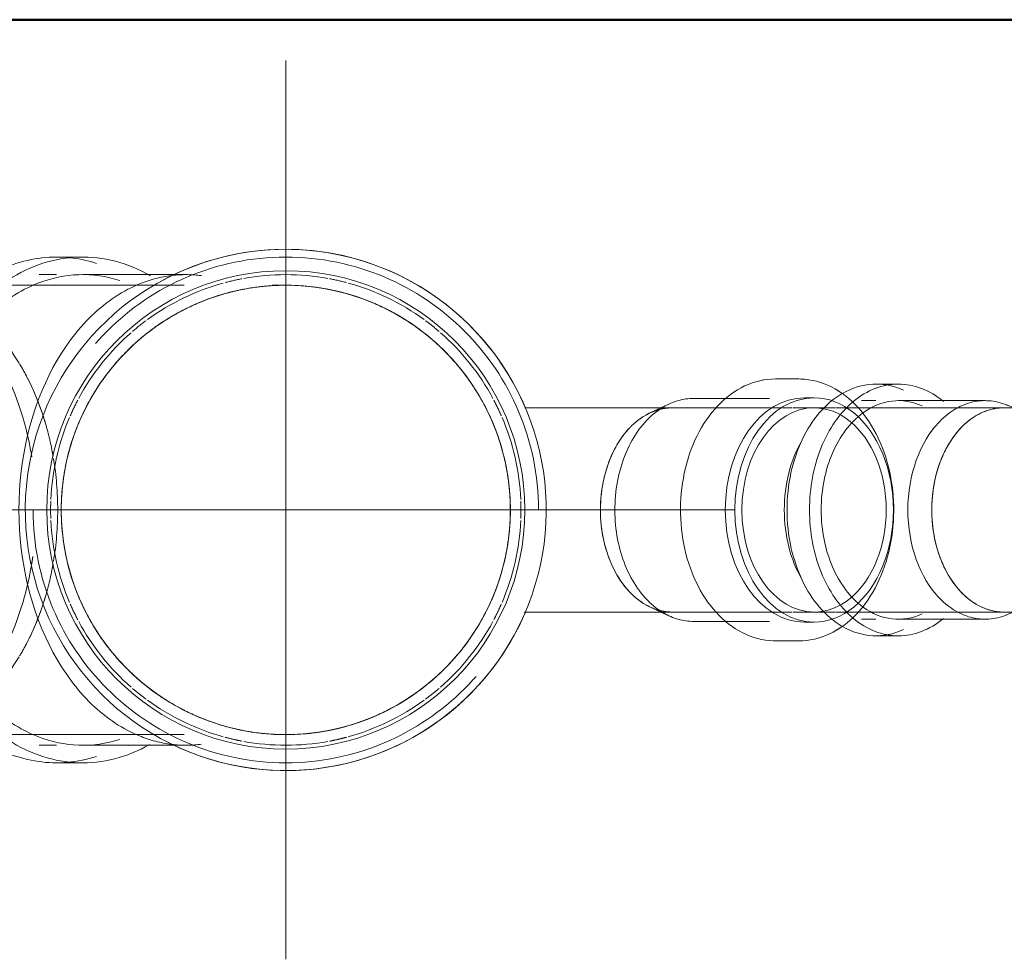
# Model space of a CAD drawing. Header units: millimetres. Extents: x -121 to 17420, y 1231 to 43130.
# Tile 26 of 57: x 9594 to 9835, y 42346 to 42576. Entities that reach past the tile are written whole.
import ezdxf

# ---------------------------------------------------------------- set-up
doc = ezdxf.new("R2010")
doc.units = ezdxf.units.MM
for name, pattern in [('ADSK_Осевая', [700, 500, -100, 0, -100]), ('ADSK_Скрыто', [300, 150, -150]), ('ADSK_Штриховая_ш3 п1_5', [225, 150, -75])]:
    doc.linetypes.add(name, pattern=pattern)
for name, color, linetype, lineweight in [('A-DETL-____-HDLN', 90, 'ADSK_Скрыто', 9), ('A-DETL-____-MBND', 5, 'ADSK_Штриховая_ш3 п1_5', 20), ('A-WALL-____-MCUT', 113, 'Continuous', 50), ('A-WALL-____-OTLN', 113, 'Continuous', 20), ('P-PIPE-____-CNTR', 3, 'ADSK_Осевая', 20), ('P-PIPE-____-OTLN', 3, 'Continuous', 20)]:
    doc.layers.add(name, color=color, linetype=linetype, lineweight=lineweight)

# ---------------------------------------------------------------- blocks, each defined once
blk = doc.blocks.new('Прямая форма - 83 new-608743-В_Этаж 01_Канализация')
at = {"layer": 'A-WALL-____-MCUT', "color": 253}
blk.add_line((0, -200), (3000, -200), dxfattribs=at)
blk = doc.blocks.new('Прямая форма - SW - 005-608744-В_Этаж 01_Канализация')
blk.add_blockref('Прямая форма - 83 new-608743-В_Этаж 01_Канализация', (0, 0))
blk = doc.blocks.new('83 new_ifc_RVT-1-В_Этаж 01_Канализация')
at = {"layer": 'A-WALL-____-OTLN', "color": 9, "lineweight": 20}
blk.add_blockref('Прямая форма - SW - 005-608744-В_Этаж 01_Канализация', (21210.28, 42775.83), dxfattribs=at)
blk = doc.blocks.new('ADSK_ППР_Крестовина одноплоскостная канализационная - Одноплоскостная-1587492-В_Этаж 01_Канализация')
at = {"layer": 'A-DETL-____-HDLN', "color": 12}
for centre, major_axis, start_param, end_param in [((23703.83, 42455.83), (0, 58.4), 5.869699, 5.939513), ((23703.83, 42455.83), (0, 58.4), 5.385587, 5.864798), ((23711.54, 42455.83), (0, 55), 5.993842, 6.03621), ((23711.54, 42455.83), (0, 55), 5.970001, 5.987511), ((23711.54, 42455.83), (0, 55), 5.809769, 5.965965), ((23711.54, 42455.83), (0, 55), 5.42505, 5.806289), ((23711.54, 42455.83), (0, 55), 0.627886, 0.861523), ((23711.54, 42455.83), (0, 55), 0.866843, 0.897598), ((23703.83, 42455.83), (0, 58.4), 4.947507, 5.385587), ((23711.54, 42455.83), (0, 55), 5.345058, 5.419729), ((23711.54, 42455.83), (0, 55), 0.897598, 0.933843), ((23711.54, 42455.83), (0, 55), 0.93982, 1.331954), ((23711.54, 42455.83), (0, 55), 5.128689, 5.339081), ((23906.2, 42455.83), (0, 27.3), 0.441436, 2.513274), ((23901.04, 42455.83), (0, 25), 0.320529, 0.373945), ((23901.04, 42455.83), (0, 25), 0.048814, 0.287565), ((23906.2, 42455.83), (0, 27.3), 0.395614, 0.433645), ((23711.54, 42455.83), (0, 55), 5.113109, 5.125645), ((23901.04, 42455.83), (0, 25), 0.593064, 0.628319), ((23901.04, 42455.83), (0, 25), 0.413512, 0.571504), ((23901.04, 42455.83), (0, 25), 0.664599, 1.221478), ((23901.04, 42455.83), (0, 25), 0.628319, 0.655909), ((23711.54, 42455.83), (0, 55), 1.346397, 1.368976), ((23711.54, 42455.83), (0, 55), 1.336968, 1.346397), ((23703.83, 42455.83), (0, 58.4), 4.936788, 4.944113), ((23711.54, 42455.83), (0, 55), 1.388519, 1.761952), ((23901.04, 42455.83), (0, 25), 1.278085, 1.863508), ((23901.04, 42455.83), (0, 25), 1.920114, 2.476993), ((23711.54, 42455.83), (0, 55), 1.772617, 1.795196), ((23711.54, 42455.83), (0, 55), 1.795196, 1.804625), ((23711.54, 42455.83), (0, 55), 1.809639, 2.201773), ((23703.83, 42455.83), (0, 58.4), 4.481084, 4.48799), ((23703.83, 42455.83), (0, 58.4), 4.48799, 4.515395), ((23703.83, 42455.83), (0, 58.4), 4.039191, 4.477567), ((23901.04, 42455.83), (0, 25), 2.485683, 2.513274), ((23901.04, 42455.83), (0, 25), 2.513274, 2.548529), ((23711.54, 42455.83), (0, 55), 4.085697, 4.295815), ((23711.54, 42455.83), (0, 55), 4.298943, 4.311329), ((23901.04, 42455.83), (0, 25), 2.570089, 2.72808), ((23906.2, 42455.83), (0, 27.3), 2.513274, 2.700157), ((23901.04, 42455.83), (0, 25), 2.767648, 2.821064), ((23901.04, 42455.83), (0, 25), 2.854028, 3.092779), ((23906.2, 42455.83), (0, 27.3), 2.707947, 2.745978), ((23711.54, 42455.83), (0, 55), 2.20775, 2.243995), ((23711.54, 42455.83), (0, 55), 2.243995, 2.274749), ((23711.54, 42455.83), (0, 55), 4.005049, 4.07972), ((23711.54, 42455.83), (0, 55), 2.28007, 2.513707), ((23703.83, 42455.83), (0, 58.4), 3.590392, 4.039191), ((23711.54, 42455.83), (0, 55), 3.618489, 3.999728), ((23711.54, 42455.83), (0, 55), 3.458813, 3.615009), ((23703.83, 42455.83), (0, 58.4), 3.485265, 3.555078), ((23703.83, 42455.83), (0, 58.4), 3.55998, 3.590392), ((23711.54, 42455.83), (0, 55), 3.388568, 3.430936), ((23711.54, 42455.83), (0, 55), 3.437267, 3.454777)]:
    blk.add_ellipse(centre, major_axis=major_axis, ratio=0.707107, start_param=start_param, end_param=end_param, dxfattribs=at)
at = {"layer": 'A-DETL-____-MBND', "color": 22}
for p, q in [((23717.8, 42510.81), (23716.71, 42511.32)), ((23900.12, 42481.74), (23898.18, 42480.83)), ((23898.18, 42430.83), (23900.12, 42429.92)), ((23716.71, 42400.34), (23717.8, 42400.85))]:
    blk.add_line(p, q, dxfattribs=at)
at = {"layer": 'A-DETL-____-MBND', "color": 22, "flags": 128}
for points in [[(23670.81, 42519.63), (23668.95, 42519.58), (23667.09, 42519.42), (23665.24, 42519.16), (23663.4, 42518.79), (23661.58, 42518.32), (23659.77, 42517.75), (23657.98, 42517.08), (23656.21, 42516.3)], [(23697.36, 42514.23), (23696.2, 42514.93), (23694.48, 42515.85), (23692.73, 42516.67), (23690.95, 42517.4), (23689.15, 42518.03), (23687.34, 42518.55), (23685.5, 42518.97), (23683.66, 42519.29), (23681.8, 42519.51), (23679.95, 42519.62), (23678.94, 42519.63)], [(23864.99, 42480.82), (23864.01, 42483.01), (23862.88, 42485.29), (23861.66, 42487.53), (23860.35, 42489.72), (23858.95, 42491.86), (23857.46, 42493.93), (23855.9, 42495.95), (23854.26, 42497.9), (23852.53, 42499.78), (23850.74, 42501.6), (23848.87, 42503.34), (23846.94, 42505), (23844.94, 42506.59), (23842.88, 42508.1), (23840.76, 42509.52), (23838.59, 42510.85), (23836.36, 42512.1), (23834.09, 42513.26), (23831.77, 42514.32), (23829.41, 42515.29), (23827.01, 42516.17), (23824.58, 42516.95), (23822.12, 42517.63), (23819.64, 42518.22), (23817.13, 42518.7), (23814.61, 42519.09), (23812.08, 42519.37), (23809.53, 42519.55), (23806.98, 42519.63), (23804.43, 42519.6), (23801.88, 42519.48), (23799.34, 42519.25), (23796.81, 42518.92), (23794.29, 42518.49), (23791.79, 42517.96), (23789.32, 42517.33), (23786.88, 42516.61), (23784.46, 42515.78), (23782.08, 42514.86), (23779.74, 42513.84), (23777.44, 42512.74), (23775.19, 42511.54), (23773.98, 42510.83)], [(23806.29, 42519.63), (23803.74, 42519.58), (23801.19, 42519.43), (23798.65, 42519.17), (23796.13, 42518.82), (23793.62, 42518.36), (23791.12, 42517.8), (23788.66, 42517.15), (23786.22, 42516.39), (23783.82, 42515.54), (23781.45, 42514.59), (23779.12, 42513.55), (23776.83, 42512.42), (23774.59, 42511.2), (23773.98, 42510.83)], [(23864.98, 42480.82), (23864.3, 42482.38), (23863.2, 42484.68), (23862, 42486.93), (23860.71, 42489.14), (23859.33, 42491.28), (23857.87, 42493.38), (23856.33, 42495.41), (23854.71, 42497.38), (23853.01, 42499.28), (23851.23, 42501.12), (23849.38, 42502.88), (23847.47, 42504.56), (23845.49, 42506.17), (23843.44, 42507.7), (23841.34, 42509.14), (23839.18, 42510.5), (23836.97, 42511.77), (23834.71, 42512.95), (23832.4, 42514.04), (23830.05, 42515.04), (23827.66, 42515.94), (23825.24, 42516.75), (23822.79, 42517.46), (23820.31, 42518.07), (23817.81, 42518.58), (23815.29, 42518.99), (23812.76, 42519.3), (23810.22, 42519.51), (23807.67, 42519.62), (23806.29, 42519.63)], [(23926.22, 42487.88), (23925.25, 42487.85), (23924.29, 42487.77), (23923.34, 42487.64), (23922.39, 42487.45), (23921.44, 42487.2), (23920.51, 42486.91), (23919.59, 42486.56), (23918.68, 42486.17), (23917.79, 42485.72), (23916.91, 42485.23), (23916.06, 42484.68), (23915.22, 42484.1), (23914.4, 42483.46)], [(23942.56, 42484.37), (23941.71, 42484.94), (23940.84, 42485.46), (23939.96, 42485.93), (23939.06, 42486.36), (23938.15, 42486.73), (23937.22, 42487.05), (23936.28, 42487.32), (23935.34, 42487.54), (23934.38, 42487.71), (23933.42, 42487.82), (23932.46, 42487.87)], [(23773.99, 42400.81), (23776.22, 42399.56), (23778.49, 42398.4), (23780.81, 42397.34), (23783.17, 42396.37), (23785.57, 42395.49), (23788, 42394.71), (23790.46, 42394.03), (23792.94, 42393.44), (23795.45, 42392.96), (23797.97, 42392.58), (23800.51, 42392.29), (23803.05, 42392.11), (23805.6, 42392.03), (23808.15, 42392.06), (23810.7, 42392.18), (23813.24, 42392.41), (23815.77, 42392.74), (23818.29, 42393.17), (23820.79, 42393.7), (23823.26, 42394.33), (23825.7, 42395.06), (23828.12, 42395.88), (23830.5, 42396.8), (23832.84, 42397.82), (23835.14, 42398.93), (23837.39, 42400.13), (23839.59, 42401.41), (23841.74, 42402.79), (23843.84, 42404.25), (23845.87, 42405.79), (23847.84, 42407.41), (23849.74, 42409.11), (23851.58, 42410.89), (23853.34, 42412.74), (23855.02, 42414.65), (23856.63, 42416.63), (23858.16, 42418.68), (23859.6, 42420.78), (23860.96, 42422.94), (23862.23, 42425.15), (23863.41, 42427.42), (23864.5, 42429.72), (23864.98, 42430.84)], [(23806.29, 42392.03), (23808.84, 42392.08), (23811.39, 42392.23), (23813.93, 42392.49), (23816.45, 42392.85), (23818.97, 42393.3), (23821.46, 42393.86), (23823.92, 42394.52), (23826.36, 42395.27), (23828.77, 42396.12), (23831.14, 42397.07), (23833.47, 42398.11), (23835.75, 42399.24), (23837.99, 42400.46), (23840.18, 42401.78), (23842.31, 42403.17), (23844.39, 42404.66), (23846.41, 42406.22), (23848.36, 42407.87), (23850.24, 42409.59), (23852.06, 42411.38), (23853.8, 42413.25), (23855.46, 42415.18), (23857.05, 42417.18), (23858.55, 42419.24), (23859.98, 42421.36), (23861.31, 42423.53), (23862.56, 42425.76), (23863.72, 42428.03), (23864.78, 42430.35)], [(23914, 42428.53), (23914.77, 42427.9), (23915.6, 42427.29), (23916.45, 42426.72), (23917.32, 42426.2), (23918.2, 42425.73), (23919.1, 42425.31), (23920.01, 42424.93), (23920.94, 42424.61), (23921.88, 42424.34), (23922.82, 42424.12), (23923.78, 42423.96), (23924.73, 42423.85), (23925.7, 42423.79)], [(23931.94, 42423.78), (23932.91, 42423.81), (23933.87, 42423.89), (23934.82, 42424.03), (23935.77, 42424.21), (23936.72, 42424.46), (23937.65, 42424.75), (23938.57, 42425.1), (23939.48, 42425.5), (23940.37, 42425.94), (23941.24, 42426.44), (23942.1, 42426.98), (23942.94, 42427.57)], [(23773.98, 42400.83), (23775.61, 42399.89), (23777.88, 42398.71), (23780.18, 42397.62), (23782.53, 42396.62), (23784.92, 42395.72), (23787.34, 42394.91), (23789.79, 42394.2), (23792.27, 42393.59), (23794.77, 42393.08), (23797.29, 42392.67), (23799.82, 42392.36), (23802.36, 42392.15), (23804.91, 42392.05), (23806.29, 42392.03)], [(23678.94, 42392.03), (23680.8, 42392.08), (23682.66, 42392.24), (23684.51, 42392.5), (23686.35, 42392.87), (23688.17, 42393.34), (23689.98, 42393.91), (23691.77, 42394.59), (23693.54, 42395.36), (23695.27, 42396.23), (23696.98, 42397.19)], [(23655.98, 42395.48), (23657.02, 42394.99), (23658.8, 42394.26), (23660.6, 42393.64), (23662.41, 42393.11), (23664.25, 42392.69), (23666.09, 42392.37), (23667.95, 42392.16), (23669.8, 42392.05), (23670.81, 42392.03)]]:
    blk.add_lwpolyline(points, dxfattribs=at)
at = {"layer": 'A-DETL-____-MBND', "color": 22}
for centre, major_axis, start_param, end_param in [((23703.83, 42455.83), (0, 58.4), 5.940363, 6.283185), ((23906.2, 42455.83), (0, 27.3), 0, 0.39379), ((23906.2, 42455.83), (0, 27.3), 2.747803, 3.141593), ((23703.83, 42455.83), (0, 58.4), 3.141593, 3.484415)]:
    blk.add_ellipse(centre, major_axis=major_axis, ratio=0.707107, start_param=start_param, end_param=end_param, dxfattribs=at)
blk = doc.blocks.new('ADSK_ППР_Отвод канализационный_Составной - Отвод раструбный-V2-В_Этаж 01_Канализация')
at = {"layer": 'A-DETL-____-HDLN', "color": 12}
for centre, major_axis, start_param, end_param in [((23950.84, 42455.83), (0, 30.8), 0.388566, 1.570796), ((23956.35, 42455.83), (0, 30.8), 0.534927, 1.570796), ((23956.35, 42455.83), (0, 26.75), 0.478635, 1.570796), ((23947.3, 42455.83), (0, 26.75), 0.884059, 1.570796), ((23947.3, 42455.83), (0, 26.75), 1.570796, 2.257534), ((23950.84, 42455.83), (0, 30.8), 1.570796, 2.753027), ((23956.35, 42455.83), (0, 30.8), 1.570796, 2.606665), ((23956.35, 42455.83), (0, 26.75), 1.570796, 2.662957)]:
    blk.add_ellipse(centre, major_axis=major_axis, ratio=0.707107, start_param=start_param, end_param=end_param, dxfattribs=at)
at = {"layer": 'A-DETL-____-MBND', "color": 22}
for p, q in [((23956.35, 42486.63), (23950.84, 42486.63)), ((24029.8, 42486.63), (24022, 42486.63)), ((24022, 42486.63), (24022, 42455.83)), ((24029.8, 42486.63), (24029.8, 42455.83)), ((23950.84, 42482.58), (23947.3, 42482.58)), ((23977.57, 42482.58), (23956.35, 42482.58)), ((23986.92, 42479.92), (23982.64, 42481.6)), ((24022, 42482.58), (24017, 42482.58)), ((24017, 42482.58), (24017, 42455.83)), ((24059.8, 42482.58), (24029.8, 42482.58)), ((24066.33, 42480.83), (24059.8, 42482.58)), ((24059.8, 42482.58), (24059.8, 42455.83)), ((23988.62, 42480.83), (23982.19, 42480.83)), ((24066.33, 42480.83), (24007.23, 42480.83)), ((24066.33, 42479.98), (24066.33, 42480.83)), ((24066.33, 42470.65), (24066.33, 42479.43)), ((24066.33, 42470.02), (24066.33, 42470.53)), ((24066.33, 42455.83), (24066.33, 42470.05)), ((24017, 42455.83), (24017, 42429.08)), ((24022, 42455.83), (24022, 42425.03)), ((24029.8, 42455.83), (24029.8, 42425.03)), ((24059.8, 42455.83), (24059.8, 42429.08)), ((24066.33, 42441.61), (24066.33, 42455.83)), ((24066.33, 42441.14), (24066.33, 42441.65)), ((24066.33, 42432.24), (24066.33, 42441.01)), ((23982.19, 42430.83), (23988.62, 42430.83)), ((23982.64, 42430.06), (23986.92, 42431.75)), ((24007.23, 42430.83), (24066.33, 42430.83)), ((24059.8, 42429.08), (24066.33, 42430.83)), ((24066.33, 42430.83), (24066.33, 42431.68)), ((23947.3, 42429.08), (23950.84, 42429.08)), ((23956.35, 42429.08), (23977.57, 42429.08)), ((24017, 42429.08), (24022, 42429.08)), ((24029.8, 42429.08), (24059.8, 42429.08)), ((23950.84, 42425.03), (23956.35, 42425.03)), ((24022, 42425.03), (24029.8, 42425.03))]:
    blk.add_line(p, q, dxfattribs=at)
at = {"layer": 'A-DETL-____-MBND', "color": 22, "flags": 128}
for points in [[(24007.23, 42480.83), (24006.18, 42480.83), (24005.13, 42480.83), (24004.08, 42480.83), (24003.04, 42480.83), (24002, 42480.83), (24000.97, 42480.83), (23999.96, 42480.83), (23998.95, 42480.83), (23997.96, 42480.83), (23996.98, 42480.83), (23996.02, 42480.83), (23995.08, 42480.83), (23994.15, 42480.83), (23993.25, 42480.83), (23992.37, 42480.83), (23991.51, 42480.83), (23990.68, 42480.83), (23989.88, 42480.83), (23989.1, 42480.83), (23988.62, 42480.83)], [(23988.62, 42430.83), (23989.38, 42430.83), (23990.17, 42430.83), (23990.98, 42430.83), (23991.82, 42430.83), (23992.69, 42430.83), (23993.58, 42430.83), (23994.49, 42430.83), (23995.42, 42430.83), (23996.37, 42430.83), (23997.34, 42430.83), (23998.32, 42430.83), (23999.32, 42430.83), (24000.33, 42430.83), (24001.35, 42430.83), (24002.38, 42430.83), (24003.42, 42430.83), (24004.46, 42430.83), (24005.51, 42430.83), (24006.56, 42430.83), (24007.23, 42430.83)]]:
    blk.add_lwpolyline(points, dxfattribs=at)
at = {"layer": 'A-DETL-____-MBND', "color": 22}
for centre, major_axis, start_param, end_param in [((23950.84, 42455.83), (0, 30.8), 5.969026, 6.670114), ((23956.35, 42455.83), (0, 30.8), 5.752725, 6.816475), ((23977.57, 42455.83), (0, 26.75), 5.969026, 7.853982), ((23956.35, 42455.83), (0, 26.75), 5.969026, 6.759935), ((23982.19, 42455.83), (0, 25), 0, 3.141593), ((23982.19, 42455.83), (0, 25), 0.942478, 0.96749), ((23977.57, 42455.83), (0, 26.75), 1.570796, 3.455752), ((23982.19, 42455.83), (0, 25), 2.174103, 2.199115), ((23956.35, 42455.83), (0, 26.75), 2.664843, 3.455752), ((23956.35, 42455.83), (0, 30.8), 2.608303, 3.672053), ((23950.84, 42455.83), (0, 30.8), 2.754664, 3.455752)]:
    blk.add_ellipse(centre, major_axis=major_axis, ratio=0.707107, start_param=start_param, end_param=end_param, dxfattribs=at)
blk = doc.blocks.new('ADSK_ППР_Отвод канализационный_Составной - Отвод раструбный-1598292-В_Этаж 01_Канализация')
at = {"layer": 'A-DETL-____-HDLN', "color": 12}
for p, q in [((23645.58, 42513.43), (23641.18, 42513.43)), ((23663.93, 42513.43), (23654.68, 42513.43)), ((23669.82, 42513.43), (23664.16, 42513.43)), ((23672.22, 42513.43), (23670.05, 42513.43)), ((23690.68, 42513.43), (23672.45, 42513.43)), ((23700.38, 42510.83), (23690.68, 42513.43)), ((23781.87, 42513.43), (23779.76, 42513.43)), ((23781.87, 42513.43), (23779.76, 42513.43)), ((23701.57, 42510.83), (23700.38, 42510.83)), ((23701.57, 42510.83), (23702.06, 42510.83)), ((23781.41, 42510.83), (23775.02, 42510.83)), ((23690.68, 42398.23), (23700.38, 42400.83)), ((23700.38, 42400.83), (23701.57, 42400.83)), ((23702.07, 42400.83), (23701.57, 42400.83)), ((23702.75, 42400.83), (23702.19, 42400.83)), ((23775.02, 42400.83), (23781.41, 42400.83)), ((23641.18, 42398.23), (23645.58, 42398.23)), ((23654.68, 42398.23), (23663.93, 42398.23)), ((23664.16, 42398.23), (23669.82, 42398.23)), ((23670.05, 42398.23), (23672.22, 42398.23)), ((23672.45, 42398.23), (23690.68, 42398.23)), ((23779.76, 42398.23), (23781.87, 42398.23)), ((23779.76, 42398.23), (23781.87, 42398.23))]:
    blk.add_line(p, q, dxfattribs=at)
at = {"layer": 'A-DETL-____-HDLN', "color": 12, "flags": 128}
for points in [[(23702.19, 42510.83), (23703.89, 42510.83), (23706.2, 42510.83), (23708.5, 42510.83), (23710.79, 42510.83), (23711.5, 42510.83)], [(23802.97, 42510.83), (23803.7, 42510.83), (23804.34, 42510.83), (23804.89, 42510.83), (23805.35, 42510.83), (23805.72, 42510.83), (23806, 42510.83), (23806.07, 42510.83)], [(23808.49, 42510.79), (23810.69, 42510.65), (23812.87, 42510.44), (23815.05, 42510.13), (23817.22, 42509.73), (23819.36, 42509.25), (23821.49, 42508.69), (23823.59, 42508.04), (23825.67, 42507.31), (23827.71, 42506.49), (23829.72, 42505.59), (23829.93, 42505.49)], [(23830.39, 42505.26), (23831.69, 42504.62), (23833.62, 42503.56), (23835.51, 42502.43), (23837.35, 42501.22)], [(23837.83, 42410.78), (23836.01, 42409.55), (23834.13, 42408.4), (23832.21, 42407.32), (23830.36, 42406.38)], [(23829.92, 42406.17), (23828.25, 42405.41), (23826.22, 42404.57), (23824.15, 42403.81), (23822.06, 42403.14), (23819.94, 42402.55), (23817.8, 42402.05), (23815.64, 42401.63), (23813.46, 42401.3), (23811.28, 42401.06), (23809.08, 42400.9), (23806.88, 42400.83), (23806.52, 42400.83)], [(23711.5, 42400.83), (23709.67, 42400.83), (23707.37, 42400.83), (23705.06, 42400.83), (23702.75, 42400.83)], [(23806.11, 42400.83), (23805.87, 42400.83), (23805.55, 42400.83), (23805.14, 42400.83), (23804.63, 42400.83), (23804.04, 42400.83), (23803.35, 42400.83)]]:
    blk.add_lwpolyline(points, dxfattribs=at)
at = {"layer": 'A-DETL-____-HDLN', "color": 12}
for radius, start, end in [(61.9, 0, 180), (57.6, 79.7015, 100.2985), (57.6, 105.4158, 126.0128), (57.6, 100.7458, 104.9685), (55, 96.5812, 102.8571), (55, 90.5551, 100.703), (55, 83.8872, 96.1128), (55, 75, 89.4449), (55, 77.1429, 83.4188), (57.6, 75.0315, 79.2542), (57.6, 53.9872, 74.5842), (55, 105, 113.0512), (55, 102.8571, 109.1331), (55, 101.0371, 105), (55, 70.8669, 77.1429), (55, 66.9488, 75), (55, 109.6015, 121.827), (55, 58.173, 70.3985), (55, 120, 135), (55, 117.3015, 120), (55, 60, 62.6985), (55, 40.7314, 60), (57.6, 126.4601, 130.6828), (55, 122.2955, 128.5714), (55, 51.4286, 57.7045), (57.6, 51.4286, 53.5399), (57.6, 49.3172, 51.4286), (57.6, 131.1301, 151.7271), (55, 128.5714, 134.8474), (55, 45.1526, 51.4286), (57.6, 28.2729, 48.8699), (55, 135.3158, 147.5413), (55, 135, 139.2686), (55, 32.4587, 44.6842), (55, 143.9871, 150), (55, 13.7616, 36.0129), (55, 148.0097, 154.2857), (55, 19.4383, 31.9903), (57.6, 152.1744, 156.3971), (55, 150, 152.5221), (57.6, 25.7143, 27.8256), (55, 152.8857, 165), (55, 154.2857, 160.5617), (57.6, 23.6029, 25.7143), (57.6, 156.8443, 177.4414), (57.6, 2.5586, 23.1557), (55, 161.0301, 173.2556), (55, 6.7444, 18.9699), (55, 165, 166.2384), (55, 169.3599, 180), (55, 0, 10.6401), (55, 173.724, 180), (55, 0, 6.276), (57.6, 177.8886, 180), (57.6, 0, 2.1114), (61.9, 180, 0), (57.6, 180, 182.1114), (55, 180, 186.276), (55, 180, 190.6401), (55, 349.3599, 0), (55, 353.724, 0), (57.6, 357.8886, 0), (57.6, 182.5586, 203.1557), (57.6, 336.8443, 357.4414), (55, 186.7444, 198.9699), (55, 341.0301, 353.2556), (55, 193.7616, 195), (55, 323.9871, 346.2384), (55, 195, 207.1143), (55, 199.4383, 205.7143), (55, 328.0097, 340.5617), (57.6, 203.6029, 207.8256), (55, 205.7143, 211.9903), (57.6, 332.1744, 334.2857), (57.6, 334.2857, 336.3971), (57.6, 208.2729, 228.8699), (55, 207.4779, 210), (55, 210, 216.0129), (57.6, 311.1301, 331.7271), (55, 212.4587, 224.6842), (55, 315.3158, 327.5413), (55, 220.7314, 225), (55, 297.3015, 319.2686), (55, 225, 242.6985), (55, 225.1526, 231.4286), (55, 302.2955, 314.8474), (57.6, 229.3172, 231.4286), (55, 231.4286, 237.7045), (57.6, 308.5714, 310.6828), (57.6, 231.4286, 233.5399), (57.6, 233.9872, 254.5842), (55, 238.173, 250.3985), (57.6, 285.4158, 306.0128), (55, 289.6015, 301.827), (57.6, 306.4601, 308.5714), (55, 246.9488, 258.9629), (55, 270.5551, 293.0512), (55, 250.8669, 263.4188), (55, 259.297, 269.4449), (55, 276.5812, 289.1331), (57.6, 255.0315, 257.1429), (57.6, 257.1429, 259.2542), (55, 263.8872, 276.1128), (57.6, 280.7458, 282.8571), (57.6, 282.8571, 284.9685), (57.6, 259.7015, 280.2985)]:
    blk.add_arc((23806.29, 42455.83), radius, start, end, dxfattribs=at)
for centre, major_axis, ratio, start_param, end_param in [((23654.68, 42455.83), (0, 57.6), 0.01, 6.058786, 7.405183), ((23639.58, 42455.83), (0, 57.6), 0.01, 6.058786, 6.907325), ((23645.58, 42455.83), (0, 61.9), 0.01, 0.224399, 0.669456), ((23654.68, 42455.83), (0, 61.9), 0.01, 0.224399, 1.570796), ((23654.68, 42455.83), (0, 61.9), 0.01, 5.901377, 6.058786), ((23690.68, 42455.83), (0, 57.6), 0.01, 6.058786, 6.781333), ((23781.87, 42455.83), (0, 57.6), 0.710633, 6.191707, 6.356781), ((23781.87, 42455.83), (0, 57.6), 0.710633, 6.191707, 6.356781), ((23700.38, 42455.83), (0, 55), 0.01, 0, 0.224399), ((23700.38, 42455.83), (0, 55), 0.01, 0, 0.192634), ((23750.14, 42455.83), (0, 61.9), 0.710633, 0.428165, 1.301935), ((23750.14, 42455.83), (0, 61.9), 0.710633, 0.428165, 1.301935), ((23756.55, 42455.83), (0, 61.9), 0.710633, 0.428823, 1.570796), ((23756.55, 42455.83), (0, 61.9), 0.710633, 0.428823, 1.570796), ((23756.55, 42455.83), (0, 57.6), 0.710633, 0.271908, 1.570796), ((23756.55, 42455.83), (0, 57.6), 0.710633, 0.271908, 1.570796), ((23781.87, 42455.83), (0, 57.6), 0.710633, 0.271908, 1.570796), ((23781.87, 42455.83), (0, 57.6), 0.710633, 0.271908, 1.570796), ((23700.38, 42455.83), (0, 55), 0.01, 0.261799, 0.632972), ((23690.68, 42455.83), (0, 57.6), 0.01, 0.503062, 0.605053), ((23645.58, 42455.83), (0, 61.9), 0.01, 0.673198, 0.764232), ((23690.68, 42455.83), (0, 57.6), 0.01, 0.609966, 0.733086), ((23639.58, 42455.83), (0, 57.6), 0.01, 0.629797, 0.747247), ((23745.92, 42455.83), (0, 57.6), 0.710633, 0.654955, 1.240226), ((23745.92, 42455.83), (0, 57.6), 0.710633, 0.654955, 1.240226), ((23645.58, 42455.83), (0, 61.9), 0.01, 0.766853, 1.570796), ((23690.68, 42455.83), (0, 57.6), 0.01, 0.735852, 1.570796), ((23700.38, 42455.83), (0, 55), 0.01, 0.631823, 0.708307), ((23639.58, 42455.83), (0, 57.6), 0.01, 0.750063, 0.847276), ((23700.38, 42455.83), (0, 55), 0.01, 0.707138, 0.792846), ((23639.58, 42455.83), (0, 57.6), 0.01, 0.850092, 1.570796), ((23700.38, 42455.83), (0, 55), 0.01, 0.795686, 0.877575), ((23700.38, 42455.83), (0, 55), 0.01, 0.884159, 1.055586), ((23700.38, 42455.83), (0, 55), 0.01, 1.061298, 1.097562), ((23700.38, 42455.83), (0, 55), 0.01, 1.096564, 1.164031), ((23700.38, 42455.83), (0, 55), 0.01, 1.163077, 1.978516), ((23745.92, 42455.83), (0, 57.6), 0.710633, 1.243789, 1.326106), ((23745.92, 42455.83), (0, 57.6), 0.710633, 1.243789, 1.326106), ((23750.14, 42455.83), (0, 61.9), 0.710633, 1.305251, 1.442272), ((23750.14, 42455.83), (0, 61.9), 0.710633, 1.305251, 1.442272), ((23745.92, 42455.83), (0, 57.6), 0.710633, 1.329669, 1.570796), ((23745.92, 42455.83), (0, 57.6), 0.710633, 1.329669, 1.570796), ((23750.14, 42455.83), (0, 61.9), 0.710633, 1.452494, 1.570796), ((23750.14, 42455.83), (0, 61.9), 0.710633, 1.452494, 1.570796), ((23639.58, 42455.83), (0, 57.6), 0.01, 1.570796, 2.291501), ((23645.58, 42455.83), (0, 61.9), 0.01, 1.570796, 2.37474), ((23654.68, 42455.83), (0, 61.9), 0.01, 1.570796, 2.917193), ((23690.68, 42455.83), (0, 57.6), 0.01, 1.570796, 2.405741), ((23745.92, 42455.83), (0, 57.6), 0.710633, 1.570796, 1.811924), ((23745.92, 42455.83), (0, 57.6), 0.710633, 1.570796, 1.811924), ((23750.14, 42455.83), (0, 61.9), 0.710633, 1.570796, 1.689099), ((23750.14, 42455.83), (0, 61.9), 0.710633, 1.570796, 1.689099), ((23756.55, 42455.83), (0, 61.9), 0.710633, 1.570796, 2.71277), ((23756.55, 42455.83), (0, 61.9), 0.710633, 1.570796, 2.71277), ((23756.55, 42455.83), (0, 57.6), 0.710633, 1.570796, 2.869685), ((23756.55, 42455.83), (0, 57.6), 0.710633, 1.570796, 2.869685), ((23781.87, 42455.83), (0, 57.6), 0.710633, 1.570796, 2.869685), ((23781.87, 42455.83), (0, 57.6), 0.710633, 1.570796, 2.869685), ((23750.14, 42455.83), (0, 61.9), 0.710633, 1.699321, 1.836341), ((23750.14, 42455.83), (0, 61.9), 0.710633, 1.699321, 1.836341), ((23745.92, 42455.83), (0, 57.6), 0.710633, 1.815487, 1.897804), ((23745.92, 42455.83), (0, 57.6), 0.710633, 1.815487, 1.897804), ((23750.14, 42455.83), (0, 61.9), 0.710633, 1.839657, 2.713427), ((23750.14, 42455.83), (0, 61.9), 0.710633, 1.839657, 2.713427), ((23745.92, 42455.83), (0, 57.6), 0.710633, 1.901367, 2.486638), ((23745.92, 42455.83), (0, 57.6), 0.710633, 1.901367, 2.486638), ((23700.38, 42455.83), (0, 55), 0.01, 1.977562, 2.045029), ((23654.68, 42455.83), (0, 57.6), 0.01, 2.019595, 3.365992), ((23700.38, 42455.83), (0, 55), 0.01, 2.044031, 2.080294), ((23700.38, 42455.83), (0, 55), 0.01, 2.086007, 2.257433), ((23700.38, 42455.83), (0, 55), 0.01, 2.264018, 2.345907), ((23639.58, 42455.83), (0, 57.6), 0.01, 2.294317, 2.39153), ((23700.38, 42455.83), (0, 55), 0.01, 2.348746, 2.434454), ((23700.38, 42455.83), (0, 55), 0.01, 2.433286, 2.50977), ((23639.58, 42455.83), (0, 57.6), 0.01, 2.394346, 2.511311), ((23690.68, 42455.83), (0, 57.6), 0.01, 2.408507, 2.531626), ((23700.38, 42455.83), (0, 55), 0.01, 2.508621, 2.879793), ((23639.58, 42455.83), (0, 57.6), 0.01, 2.517178, 3.365992), ((23645.58, 42455.83), (0, 61.9), 0.01, 2.37736, 2.468394), ((23645.58, 42455.83), (0, 61.9), 0.01, 2.472137, 2.917193), ((23690.68, 42455.83), (0, 57.6), 0.01, 2.53654, 2.638531), ((23690.68, 42455.83), (0, 57.6), 0.01, 2.643445, 3.365992), ((23700.38, 42455.83), (0, 55), 0.01, 2.917193, 3.141593), ((23700.38, 42455.83), (0, 55), 0.01, 2.948958, 3.141593), ((23654.68, 42455.83), (0, 61.9), 0.01, 3.365992, 3.525461), ((23781.87, 42455.83), (0, 57.6), 0.710633, 3.067979, 3.233071), ((23781.87, 42455.83), (0, 57.6), 0.710633, 3.067979, 3.233071)]:
    blk.add_ellipse(centre, major_axis=major_axis, ratio=ratio, start_param=start_param, end_param=end_param, dxfattribs=at)
at = {"layer": 'A-DETL-____-MBND', "color": 22}
for p, q in [((23654.68, 42517.73), (23645.58, 42517.73)), ((23756.55, 42517.73), (23750.14, 42517.73)), ((23756.55, 42517.73), (23750.14, 42517.73)), ((23750.14, 42513.43), (23745.92, 42513.43)), ((23750.14, 42513.43), (23745.92, 42513.43)), ((23779.72, 42513.43), (23756.55, 42513.43)), ((23779.72, 42513.43), (23756.55, 42513.43)), ((23745.92, 42398.23), (23750.14, 42398.23)), ((23745.92, 42398.23), (23750.14, 42398.23)), ((23756.55, 42398.23), (23779.72, 42398.23)), ((23756.55, 42398.23), (23779.72, 42398.23)), ((23645.58, 42393.93), (23654.68, 42393.93)), ((23750.14, 42393.93), (23756.55, 42393.93)), ((23750.14, 42393.93), (23756.55, 42393.93))]:
    blk.add_line(p, q, dxfattribs=at)
for centre, major_axis, ratio, start_param, end_param in [((23645.58, 42455.83), (0, 61.9), 0.01, 6.058786, 6.507585), ((23654.68, 42455.83), (0, 61.9), 0.01, 6.058786, 6.507585), ((23750.14, 42455.83), (0, 61.9), 0.710633, 6.058786, 6.710542), ((23750.14, 42455.83), (0, 61.9), 0.710633, 6.058786, 6.710542), ((23756.55, 42455.83), (0, 61.9), 0.710633, 5.895439, 6.7112), ((23756.55, 42455.83), (0, 61.9), 0.710633, 5.895439, 6.7112), ((23756.55, 42455.83), (0, 57.6), 0.710633, 6.058786, 6.554224), ((23756.55, 42455.83), (0, 57.6), 0.710633, 6.058786, 6.554224), ((23781.87, 42455.83), (0, 57.6), 0.710633, 0.074459, 0.271039), ((23781.87, 42455.83), (0, 57.6), 0.710633, 0.074459, 0.271039), ((23750.14, 42455.83), (0, 61.9), 0.710633, 2.714236, 3.365992), ((23750.14, 42455.83), (0, 61.9), 0.710633, 2.714236, 3.365992), ((23756.55, 42455.83), (0, 61.9), 0.710633, 2.713578, 3.523401), ((23756.55, 42455.83), (0, 61.9), 0.710633, 2.713578, 3.523401), ((23756.55, 42455.83), (0, 57.6), 0.710633, 2.870553, 3.365992), ((23756.55, 42455.83), (0, 57.6), 0.710633, 2.870553, 3.365992), ((23781.87, 42455.83), (0, 57.6), 0.710633, 2.870553, 3.067116), ((23781.87, 42455.83), (0, 57.6), 0.710633, 2.870553, 3.067116), ((23645.58, 42455.83), (0, 61.9), 0.01, 2.917193, 3.365992), ((23654.68, 42455.83), (0, 61.9), 0.01, 2.917193, 3.365992)]:
    blk.add_ellipse(centre, major_axis=major_axis, ratio=ratio, start_param=start_param, end_param=end_param, dxfattribs=at)

msp = doc.modelspace()

# ---------------------------------------------------------------- linework, layer by layer
at = {"layer": 'A-DETL-____-HDLN', "color": 12}
for p, q in [((9764.6728, 42480.8309), (9754.1366, 42480.8309)), ((9781.0316, 42480.8309), (9764.7918, 42480.8309)), ((9783.3651, 42480.8309), (9781.2075, 42480.8309)), ((9788.6969, 42480.8309), (9783.541, 42480.8309)), ((9794.0287, 42480.8309), (9788.8728, 42480.8309)), ((9799.4429, 42480.8309), (9794.2046, 42480.8309)), ((9754.1366, 42430.8309), (9764.6683, 42430.8309)), ((9764.7856, 42430.8309), (9781.0316, 42430.8309)), ((9781.2075, 42430.8309), (9783.3651, 42430.8309)), ((9783.541, 42430.8309), (9788.6969, 42430.8309)), ((9788.8728, 42430.8309), (9794.0287, 42430.8309)), ((9794.2046, 42430.8309), (9799.4429, 42430.8309))]:
    msp.add_line(p, q, dxfattribs=at)
for centre, major_axis, start_param, end_param in [((9564.632, 42455.8309), (0, 55), 5.34626521, 5.4186229), ((9564.632, 42455.8309), (0, 55), 4.97418837, 5.12666028), ((9754.1366, 42455.8309), (0, 25), 0.60776582, 0.65406071), ((9564.632, 42455.8309), (0, 55), 4.95400994, 4.97418837), ((9564.632, 42455.8309), (0, 55), 4.71238898, 4.94372679), ((9754.1366, 42455.8309), (0, 25), 1.23591119, 1.25156907), ((9564.632, 42455.8309), (0, 55), 4.48105117, 4.71238898), ((9754.1366, 42455.8309), (0, 25), 1.87355233, 1.88604347), ((9564.632, 42455.8309), (0, 55), 4.29740088, 4.45058959), ((9564.632, 42455.8309), (0, 55), 4.45058959, 4.47076802), ((9754.1366, 42455.8309), (0, 25), 2.48753194, 2.53382683), ((9564.632, 42455.8309), (0, 55), 4.00615506, 4.07851275)]:
    msp.add_ellipse(centre, major_axis=major_axis, ratio=0.70710678, start_param=start_param, end_param=end_param, dxfattribs=at)
at = {"layer": 'A-DETL-____-MBND', "color": 22}
for p, q in [((9659.3843, 42519.6309), (9659.3843, 42565.8309)), ((9835.2795, 42480.8309), (9799.478, 42480.8309)), ((9799.478, 42430.8309), (9835.2795, 42430.8309)), ((9659.3843, 42345.8309), (9659.3843, 42392.0309))]:
    msp.add_line(p, q, dxfattribs=at)
for start_param, end_param in [(0, 1.57079633), (1.57079633, 3.14159265)]:
    msp.add_ellipse((9835.2795, 42455.8309), major_axis=(0, 25), ratio=0.70710678, start_param=start_param, end_param=end_param, dxfattribs=at)
at = {"layer": 'P-PIPE-____-CNTR', "color": 22}
for p, q in [((9659.3843, 42345.8309), (9659.3843, 42565.8309)), ((9549.3843, 42455.8309), (9769.3843, 42455.8309)), ((9619.347, 42455.8309), (9564.632, 42455.8309)), ((9699.4216, 42455.8309), (9754.1366, 42455.8309))]:
    msp.add_line(p, q, dxfattribs=at)
at = {"layer": 'P-PIPE-____-OTLN', "color": 22}
for p, q in [((9628.0828, 42510.8309), (9564.632, 42510.8309)), ((9785.0372, 42487.8809), (9779.3096, 42487.8809)), ((9753.2164, 42481.7405), (9748.5669, 42479.5576)), ((9777.8954, 42483.1309), (9759.2985, 42483.1309)), ((9788.7848, 42483.2809), (9786.4514, 42483.2809)), ((9754.1366, 42480.8309), (9717.9371, 42480.8309)), ((9717.7663, 42430.8309), (9754.1366, 42430.8309)), ((9748.5669, 42432.1042), (9753.2164, 42429.9213)), ((9759.2985, 42428.5309), (9777.8954, 42428.5309)), ((9786.4514, 42428.3809), (9788.7848, 42428.3809)), ((9779.3096, 42423.7809), (9785.0372, 42423.7809)), ((9564.632, 42400.8309), (9628.0828, 42400.8309))]:
    msp.add_line(p, q, dxfattribs=at)
at = {"layer": 'P-PIPE-____-OTLN', "color": 22, "flags": 128}
for points in [[(9659.3843, 42519.6309), (9656.833, 42519.5799), (9654.2857, 42519.4269), (9651.7467, 42519.1721), (9649.2198, 42518.816), (9646.7092, 42518.3592), (9644.2189, 42517.8023), (9641.7528, 42517.1462), (9639.315, 42516.3921), (9636.9092, 42515.5411), (9634.5394, 42514.5946), (9632.2094, 42513.5541), (9629.9228, 42512.4212), (9627.6833, 42511.1978), (9625.4946, 42509.8858), (9623.3601, 42508.4873), (9621.2832, 42507.0046), (9619.2673, 42505.44), (9617.3156, 42503.7961), (9615.4311, 42502.0754), (9613.617, 42500.2808), (9611.8761, 42498.415), (9610.2112, 42496.4811), (9608.6249, 42494.4822), (9607.1199, 42492.4215), (9605.6985, 42490.3022), (9604.3629, 42488.1278), (9603.1154, 42485.9017), (9601.9579, 42483.6274), (9600.8923, 42481.3088), (9599.9202, 42478.9493), (9599.0433, 42476.5529), (9598.2629, 42474.1233), (9597.5803, 42471.6645), (9596.9965, 42469.1803), (9596.5126, 42466.6748), (9596.1293, 42464.1519), (9595.8471, 42461.6158), (9595.6666, 42459.0703), (9595.588, 42456.5197), (9595.6115, 42453.968), (9595.737, 42451.4192), (9595.9643, 42448.8776), (9596.2931, 42446.347), (9596.7229, 42443.8316), (9597.2528, 42441.3354), (9597.8822, 42438.8624), (9598.6099, 42436.4166), (9599.4349, 42434.0018), (9600.3558, 42431.6219), (9601.3711, 42429.2807), (9602.4793, 42426.9821), (9603.6784, 42424.7295), (9604.9667, 42422.5268), (9606.342, 42420.3773), (9607.8022, 42418.2845), (9609.3449, 42416.2518), (9610.9677, 42414.2825), (9612.6679, 42412.3795), (9614.4429, 42410.5461), (9616.2898, 42408.7852), (9618.2055, 42407.0995), (9620.1872, 42405.4918), (9622.2316, 42403.9646), (9624.3354, 42402.5203), (9626.4953, 42401.1614), (9628.7078, 42399.8899), (9630.9694, 42398.7079), (9633.2764, 42397.6173), (9635.6252, 42396.6199), (9638.0121, 42395.7171), (9640.4331, 42394.9105), (9642.8844, 42394.2014), (9645.3621, 42393.5909), (9647.8623, 42393.0799), (9650.3808, 42392.6694), (9652.9138, 42392.3599), (9655.4572, 42392.1519), (9658.0068, 42392.0458), (9659.3843, 42392.0309)], [(9718.0823, 42480.8229), (9717.1075, 42483.0058), (9715.9746, 42485.2924), (9714.7512, 42487.5319), (9713.4392, 42489.7206), (9712.0407, 42491.8551), (9710.558, 42493.932), (9708.9934, 42495.9479), (9707.3495, 42497.8996), (9705.6288, 42499.7841), (9703.8342, 42501.5982), (9701.9684, 42503.3391), (9700.0345, 42505.004), (9698.0356, 42506.5903), (9695.9749, 42508.0953), (9693.8556, 42509.5168), (9691.6812, 42510.8523), (9689.4551, 42512.0998), (9687.1808, 42513.2573), (9684.8622, 42514.3229), (9682.5027, 42515.295), (9680.1063, 42516.1719), (9677.6767, 42516.9523), (9675.2179, 42517.6349), (9672.7337, 42518.2187), (9670.2282, 42518.7026), (9667.7053, 42519.0859), (9665.1692, 42519.3681), (9662.6237, 42519.5486), (9660.0731, 42519.6272), (9657.5214, 42519.6037), (9654.9726, 42519.4782), (9652.4309, 42519.2509), (9649.9004, 42518.9221), (9647.385, 42518.4924), (9644.8888, 42517.9624), (9642.4158, 42517.333), (9639.97, 42516.6053), (9637.5552, 42515.7803), (9635.1753, 42514.8594), (9632.8341, 42513.8441), (9630.5355, 42512.736), (9628.2829, 42511.5368), (9627.076, 42510.8309)], [(9659.3843, 42392.0309), (9661.9356, 42392.0819), (9664.4829, 42392.235), (9667.0219, 42392.4897), (9669.5488, 42392.8458), (9672.0594, 42393.3027), (9674.5497, 42393.8595), (9677.0158, 42394.5156), (9679.4536, 42395.2697), (9681.8594, 42396.1207), (9684.2292, 42397.0672), (9686.5592, 42398.1077), (9688.8458, 42399.2406), (9691.0853, 42400.464), (9693.274, 42401.776), (9695.4085, 42403.1745), (9697.4854, 42404.6572), (9699.5013, 42406.2218), (9701.453, 42407.8657), (9703.3375, 42409.5864), (9705.1516, 42411.381), (9706.8925, 42413.2468), (9708.5574, 42415.1807), (9710.1437, 42417.1796), (9711.6487, 42419.2403), (9713.0702, 42421.3596), (9714.4057, 42423.5341), (9715.6532, 42425.7602), (9716.8107, 42428.0344), (9717.8763, 42430.353), (9718.8484, 42432.7125), (9719.7253, 42435.1089), (9720.5057, 42437.5385), (9721.1883, 42439.9973), (9721.7721, 42442.4815), (9722.256, 42444.987), (9722.6393, 42447.5099), (9722.9215, 42450.0461), (9723.102, 42452.5915), (9723.1806, 42455.1421), (9723.1571, 42457.6938), (9723.0316, 42460.2426), (9722.8043, 42462.7843), (9722.4755, 42465.3148), (9722.0457, 42467.8302), (9721.5158, 42470.3264), (9720.8864, 42472.7994), (9720.1587, 42475.2453), (9719.3337, 42477.6601), (9718.4128, 42480.0399), (9717.3975, 42482.3811), (9716.2894, 42484.6797), (9715.0902, 42486.9323), (9713.8019, 42489.135), (9712.4266, 42491.2845), (9710.9664, 42493.3773), (9709.4237, 42495.41), (9707.8009, 42497.3794), (9706.1007, 42499.2823), (9704.3257, 42501.1157), (9702.4789, 42502.8766), (9700.5631, 42504.5623), (9698.5814, 42506.17), (9696.537, 42507.6972), (9694.4332, 42509.1415), (9692.2733, 42510.5004), (9690.0608, 42511.7719), (9687.7992, 42512.9539), (9685.4922, 42514.0445), (9683.1434, 42515.0419), (9680.7565, 42515.9447), (9678.3355, 42516.7513), (9675.8842, 42517.4604), (9673.4065, 42518.0709), (9670.9063, 42518.5819), (9668.3878, 42518.9924), (9665.8548, 42519.3019), (9663.3114, 42519.5099), (9660.7618, 42519.616), (9659.3843, 42519.6309)], [(9779.3096, 42487.8809), (9778.3469, 42487.8537), (9777.3862, 42487.7721), (9776.4297, 42487.6363), (9775.4793, 42487.4469), (9774.537, 42487.2045), (9773.6047, 42486.9096), (9772.684, 42486.5633), (9771.7768, 42486.1664), (9770.8845, 42485.7201), (9770.0087, 42485.2253), (9769.1506, 42484.6835), (9768.3117, 42484.0957), (9767.493, 42483.4632), (9766.6958, 42482.7874), (9765.9211, 42482.0696), (9765.1699, 42481.3112), (9764.4431, 42480.5135), (9763.7416, 42479.678), (9763.0664, 42478.806), (9762.4182, 42477.8992), (9761.7978, 42476.9589), (9761.2059, 42475.9866), (9760.6433, 42474.984), (9760.1106, 42473.9525), (9759.6085, 42472.8938), (9759.1376, 42471.8095), (9758.6984, 42470.7013), (9758.2915, 42469.5708), (9757.9175, 42468.4198), (9757.5767, 42467.2499), (9757.2695, 42466.063), (9756.9965, 42464.8608), (9756.7578, 42463.6451), (9756.5539, 42462.4177), (9756.3849, 42461.1805), (9756.2511, 42459.9354), (9756.1527, 42458.6841), (9756.0898, 42457.4285), (9756.0624, 42456.1706), (9756.0705, 42454.9122), (9756.1143, 42453.6551), (9756.1936, 42452.4013), (9756.3083, 42451.1526), (9756.4583, 42449.9108), (9756.6434, 42448.6779), (9756.8634, 42447.4557), (9757.1179, 42446.246), (9757.4067, 42445.0506), (9757.7293, 42443.8713), (9758.0855, 42442.7099), (9758.4747, 42441.5681), (9758.8965, 42440.4477), (9759.3504, 42439.3502), (9759.8357, 42438.2775), (9760.352, 42437.2312), (9760.8985, 42436.2128), (9761.4747, 42435.2239), (9762.0798, 42434.2662), (9762.7131, 42433.3411), (9763.3738, 42432.4501), (9764.0612, 42431.5948), (9764.7744, 42430.7765), (9765.5126, 42429.9967), (9766.2748, 42429.2568), (9767.06, 42428.5581), (9767.8672, 42427.9021), (9768.6953, 42427.29), (9769.5432, 42426.7232), (9770.4096, 42426.2029), (9771.2932, 42425.7303), (9772.1925, 42425.3066), (9773.1061, 42424.9328), (9774.0324, 42424.6101), (9774.9695, 42424.3392), (9775.9158, 42424.1211), (9776.8692, 42423.9563), (9777.8279, 42423.8455), (9778.7898, 42423.7888), (9779.3096, 42423.7809)], [(9785.0372, 42423.7809), (9785.9999, 42423.8081), (9786.9606, 42423.8897), (9787.9171, 42424.0255), (9788.8675, 42424.2149), (9789.8098, 42424.4573), (9790.7421, 42424.7522), (9791.6627, 42425.0985), (9792.57, 42425.4954), (9793.4623, 42425.9418), (9794.3381, 42426.4365), (9795.1962, 42426.9783), (9796.0351, 42427.5661), (9796.8537, 42428.1986), (9797.651, 42428.8744), (9798.4257, 42429.5922), (9799.1769, 42430.3506), (9799.9037, 42431.1483), (9800.6052, 42431.9839), (9801.2804, 42432.8558), (9801.9286, 42433.7626), (9802.549, 42434.703), (9803.1409, 42435.6752), (9803.7035, 42436.6778), (9804.2362, 42437.7093), (9804.7383, 42438.768), (9805.2092, 42439.8523), (9805.6484, 42440.9605), (9806.0552, 42442.091), (9806.4293, 42443.242), (9806.7701, 42444.4119), (9807.0772, 42445.5988), (9807.3503, 42446.801), (9807.5889, 42448.0167), (9807.7929, 42449.2441), (9807.9619, 42450.4813), (9808.0956, 42451.7264), (9808.1941, 42452.9777), (9808.257, 42454.2333), (9808.2844, 42455.4912), (9808.2762, 42456.7497), (9808.2325, 42458.0067), (9808.1532, 42459.2605), (9808.0385, 42460.5093), (9807.8885, 42461.751), (9807.7034, 42462.9839), (9807.4834, 42464.2061), (9807.2289, 42465.4158), (9806.9401, 42466.6112), (9806.6174, 42467.7905), (9806.2613, 42468.9519), (9805.8721, 42470.0937), (9805.4503, 42471.2142), (9804.9964, 42472.3116), (9804.5111, 42473.3843), (9803.9948, 42474.4306), (9803.4483, 42475.449), (9802.8721, 42476.4379), (9802.267, 42477.3956), (9801.6337, 42478.3207), (9800.973, 42479.2117), (9800.2856, 42480.0671), (9799.5724, 42480.8853), (9798.8342, 42481.6651), (9798.072, 42482.4051), (9797.2868, 42483.1037), (9796.4796, 42483.7597), (9795.6515, 42484.3718), (9794.8036, 42484.9386), (9793.9372, 42485.4589), (9793.0536, 42485.9315), (9792.1543, 42486.3553), (9791.2407, 42486.729), (9790.3144, 42487.0518), (9789.3773, 42487.3226), (9788.431, 42487.5407), (9787.4776, 42487.7055), (9786.5189, 42487.8164), (9785.557, 42487.873), (9785.0372, 42487.8809)], [(9627.0875, 42400.8095), (9629.3136, 42399.562), (9631.5878, 42398.4045), (9633.9064, 42397.3389), (9636.2659, 42396.3668), (9638.6623, 42395.4899), (9641.0919, 42394.7095), (9643.5507, 42394.0269), (9646.0349, 42393.4431), (9648.5404, 42392.9592), (9651.0633, 42392.5759), (9653.5995, 42392.2937), (9656.1449, 42392.1132), (9658.6955, 42392.0346), (9661.2472, 42392.0581), (9663.796, 42392.1836), (9666.3377, 42392.4109), (9668.8682, 42392.7397), (9671.3836, 42393.1695), (9673.8798, 42393.6994), (9676.3528, 42394.3288), (9678.7987, 42395.0565), (9681.2135, 42395.8815), (9683.5933, 42396.8024), (9685.9345, 42397.8177), (9688.2331, 42398.9259), (9690.4857, 42400.125), (9692.6884, 42401.4133), (9694.8379, 42402.7886), (9696.9307, 42404.2488), (9698.9634, 42405.7915), (9700.9328, 42407.4143), (9702.8357, 42409.1145), (9704.6691, 42410.8895), (9706.43, 42412.7364), (9708.1157, 42414.6522), (9709.7234, 42416.6338), (9711.2506, 42418.6782), (9712.6949, 42420.782), (9714.0538, 42422.9419), (9715.3253, 42425.1544), (9716.5073, 42427.416), (9717.5979, 42429.723), (9718.0717, 42430.8389)]]:
    msp.add_lwpolyline(points, dxfattribs=at)
at = {"layer": 'P-PIPE-____-OTLN', "color": 22}
for radius, start, end in [(58.55, 90, 270), (58.55, 270, 90), (55, 90, 270), (55, 270, 90), (55, 113.36061, 117.114324), (55, 62.885676, 66.63939), (55, 139.483949, 143.733396), (55, 36.266604, 40.516051), (55, 166.404188, 168.962863), (55, 11.037137, 13.595812), (55, 191.037137, 193.595812), (55, 346.404188, 348.962863), (55, 216.266604, 220.516051), (55, 319.483949, 323.733396), (55, 242.885676, 246.63939), (55, 293.36061, 297.114324)]:
    msp.add_arc((9659.3843, 42455.8309), radius, start, end, dxfattribs=at)
for centre, major_axis, start_param, end_param in [((9564.632, 42455.8309), (0, 55), 5.12756485, 5.34536064), ((9786.4514, 42455.8309), (0, 27.45), 0, 3.14159265), ((9788.7848, 42455.8309), (0, 27.45), 0, 3.14159265), ((9788.7848, 42455.8309), (0, 27.45), 3.14159265, 6.28318531), ((9754.1366, 42455.8309), (0, 25), 0, 0.60577577), ((9788.7848, 42455.8309), (0, 25), 0, 3.14159265), ((9788.7848, 42455.8309), (0, 25), 3.14159265, 6.28318531), ((9754.1366, 42455.8309), (0, 25), 0.65605076, 1.23392114), ((9754.1366, 42455.8309), (0, 25), 1.25355913, 1.57079633), ((9754.1366, 42455.8309), (0, 25), 1.57079633, 1.87156228), ((9754.1366, 42455.8309), (0, 25), 1.88803353, 2.48554189), ((9564.632, 42455.8309), (0, 55), 4.07941732, 4.29649631), ((9754.1366, 42455.8309), (0, 25), 2.53581689, 3.14159265)]:
    msp.add_ellipse(centre, major_axis=major_axis, ratio=0.70710678, start_param=start_param, end_param=end_param, dxfattribs=at)

# ---------------------------------------------------------------- block references
at = {"lineweight": 9}
msp.add_blockref('83 new_ifc_RVT-1-В_Этаж 01_Канализация', (-14146.9061, 0), dxfattribs=at)
at = {"layer": 'A-DETL-____-HDLN', "color": 12}
for name in ['ADSK_ППР_Отвод канализационный_Составной - Отвод раструбный-1598292-В_Этаж 01_Канализация', 'ADSK_ППР_Крестовина одноплоскостная канализационная - Одноплоскостная-1587492-В_Этаж 01_Канализация', 'ADSK_ППР_Отвод канализационный_Составной - Отвод раструбный-V2-В_Этаж 01_Канализация']:
    msp.add_blockref(name, (-14146.9061, 0), dxfattribs=at)

doc.saveas('drawing.dxf')
